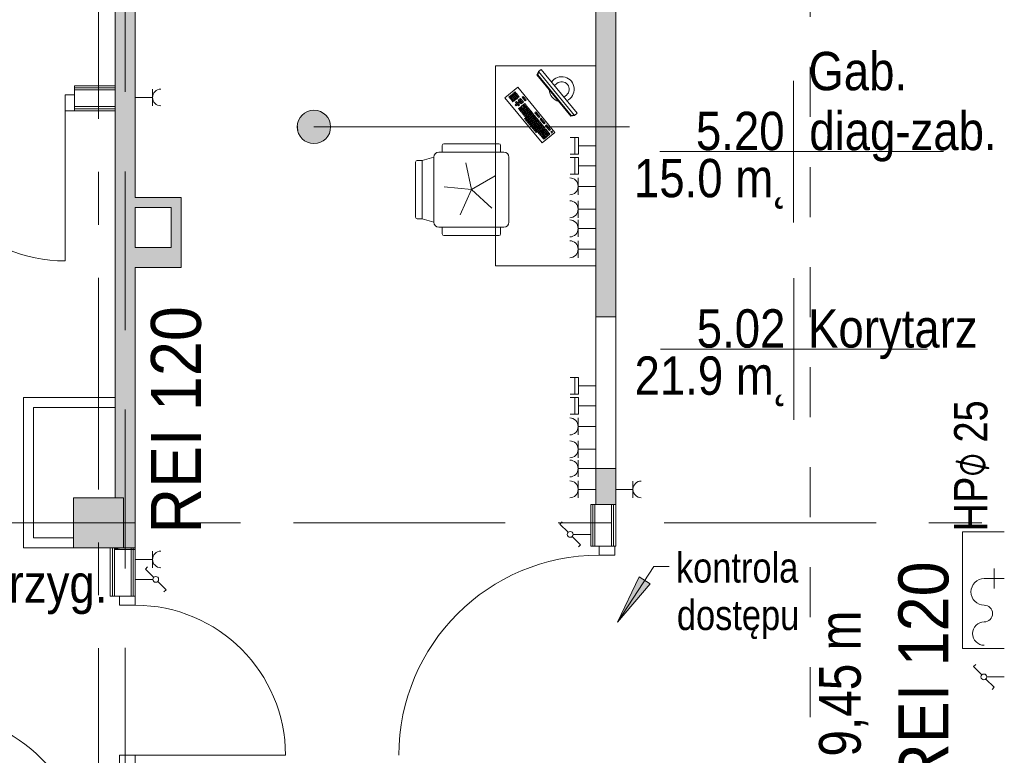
# Model space of a CAD drawing. Header units: centimetres. Extents: x -2424 to 2260, y -130 to 3012.
# Tile 71 of 81: x -60 to 530, y 1709 to 2150. Entities that reach past the tile are written whole.
import ezdxf

# ---------------------------------------------------------------- set-up
doc = ezdxf.new("R2010")
doc.units = ezdxf.units.CM
for name, pattern in [('Dash', [60, 30, -30]), ('Długa kreska', [142.875, 95.25, -47.625]), ('Oś', [222.25, 127, -31.75, 31.75, -31.75])]:
    doc.linetypes.add(name, pattern=pattern)
for name, color, linetype, lineweight in [('A-AREA-IDEN', 2, 'Continuous', 13), ('A-DETL', 90, 'Continuous', 9), ('A-DETL-GENF', 92, 'Continuous', 13), ('A-DETL-MEDM', 33, 'Continuous', 13), ('A-DOOR', 31, 'Continuous', 13), ('A-WALL', 113, 'Continuous', 13), ('A-WALL-FNSH', 113, 'Continuous', 13), ('E-ELEC-EQPM', 71, 'Continuous', 9), ('G-ANNO-TEXT', 231, 'Continuous', 13), ('I-FURN', 30, 'Continuous', 9), ('P-SANR-FIXT', 6, 'Continuous', 9), ('S-COLS', 52, 'Continuous', 13), ('S-GRID', 1, 'Continuous', 13)]:
    doc.layers.add(name, color=color, linetype=linetype, lineweight=lineweight)
doc.layers.add('A-WALL-PATT', color=111, linetype='Continuous', lineweight=13, plot=False)
doc.styles.add('Arial Narrow_3', font='ARIALN.TTF', dxfattribs={"height": 25})
doc.styles.add('Arial Narrow_4', font='ARIALN.TTF', dxfattribs={"height": 18})
doc.styles.add('Arial_10', font='arial.ttf', dxfattribs={"width": 0.85, "height": 20})
doc.styles.add('Arial_11', font='arial.ttf', dxfattribs={"width": 0.85, "height": 23})
doc.styles.add('Arial_9', font='arial.ttf', dxfattribs={"width": 0.9, "height": 30})
doc.styles.add('MtXpl_Arial', font='txt', dxfattribs={"height": 0.2})
doc.styles.add('MtXpl_Segoe UI Symbol', font='txt', dxfattribs={"height": 0.2})

msp = doc.modelspace()

# ---------------------------------------------------------------- hatches: boundary and pattern name
at = {"layer": 'S-COLS', "lineweight": 9}
msp.add_hatch(color=251, dxfattribs=at).paths.add_polyline_path([(2.38, 1833.33), (2.38, 1863.33), (-27.62, 1863.33), (-27.62, 1833.33)], flags=0)

# ---------------------------------------------------------------- linework, layer by layer
at = {"layer": 'A-AREA-IDEN', "color": 251, "lineweight": 9}
for p, q in [((403.93, 2113.38), (403.93, 2070.88)), ((116.49, 2085.68), (305.64, 2085.68)), ((413.68, 2070.88), (323.93, 2070.88)), ((323.93, 2070.88), (493.93, 2070.88)), ((403.93, 2070.88), (403.93, 2028.38)), ((404.28, 1994.93), (404.28, 1952.43)), ((414.04, 1952.43), (324.28, 1952.43)), ((324.28, 1952.43), (484.28, 1952.43)), ((404.28, 1952.43), (404.28, 1909.93))]:
    msp.add_line(p, q, dxfattribs=at)
msp.add_circle((116.49, 2085.68), 10, dxfattribs=at)
at = {"layer": 'A-AREA-IDEN', "color": 251, "linetype": 'Continuous', "lineweight": 9, "extrusion": (0, 0, -1)}
for points in [[(-114.54, 2095.49), (-116.49, 2075.68), (-116.49, 2095.68)], [(-116.49, 2095.68), (-116.49, 2075.68), (-118.44, 2075.87)], [(-116.49, 2095.68), (-118.44, 2075.87), (-118.44, 2095.49)], [(-107.25, 2089.51), (-108.18, 2080.12), (-108.18, 2091.24)], [(-108.18, 2091.24), (-109.42, 2078.61), (-109.42, 2092.75)], [(-108.18, 2091.24), (-108.18, 2080.12), (-109.42, 2078.61)], [(-109.42, 2092.75), (-110.94, 2077.37), (-110.94, 2093.99)], [(-109.42, 2092.75), (-109.42, 2078.61), (-110.94, 2077.37)], [(-110.94, 2093.99), (-112.67, 2076.44), (-112.67, 2094.92)], [(-110.94, 2093.99), (-110.94, 2077.37), (-112.67, 2076.44)], [(-112.67, 2094.92), (-114.54, 2075.87), (-114.54, 2095.49)], [(-112.67, 2094.92), (-112.67, 2076.44), (-114.54, 2075.87)], [(-114.54, 2095.49), (-114.54, 2075.87), (-116.49, 2075.68)], [(-118.44, 2095.49), (-118.44, 2075.87), (-120.32, 2076.44)], [(-118.44, 2095.49), (-120.32, 2076.44), (-120.32, 2094.92)], [(-120.32, 2094.92), (-120.32, 2076.44), (-122.05, 2077.37)], [(-120.32, 2094.92), (-122.05, 2077.37), (-122.05, 2093.99)], [(-122.05, 2093.99), (-122.05, 2077.37), (-123.56, 2078.61)], [(-122.05, 2093.99), (-123.56, 2078.61), (-123.56, 2092.75)], [(-123.56, 2092.75), (-123.56, 2078.61), (-124.81, 2080.12)], [(-123.56, 2092.75), (-124.81, 2080.12), (-124.81, 2091.24)], [(-124.81, 2091.24), (-124.81, 2080.12), (-125.73, 2081.85)], [(-124.81, 2091.24), (-125.73, 2081.85), (-125.73, 2089.51)], [(-106.68, 2083.73), (-106.68, 2087.63), (-106.49, 2085.68)], [(-106.68, 2087.63), (-107.25, 2081.85), (-107.25, 2089.51)], [(-106.68, 2087.63), (-106.68, 2083.73), (-107.25, 2081.85)], [(-107.25, 2089.51), (-107.25, 2081.85), (-108.18, 2080.12)], [(-125.73, 2089.51), (-125.73, 2081.85), (-126.3, 2083.73)], [(-125.73, 2089.51), (-126.3, 2083.73), (-126.3, 2087.63)], [(-126.3, 2087.63), (-126.3, 2083.73), (-126.49, 2085.68)]]:
    msp.add_solid(points, dxfattribs=at)
at = {"layer": 'A-DETL', "color": 251, "linetype": 'Długa kreska', "lineweight": 9}
msp.add_line((3.38, 1678), (3.38, 2853.33), dxfattribs=at)
at = {"layer": 'A-DETL', "color": 251, "linetype": 'Dash', "lineweight": 9}
msp.add_open_spline([(413.88, 1671.63), (413.88, 2096.66), (413.88, 2119.33), (413.88, 2190.85), (413.88, 2616.83)], degree=3, knots=[0, 0, 0, 0, 5.678351, 11.366988, 11.366988, 11.366988, 11.366988], dxfattribs=at)
at = {"layer": 'A-DETL-GENF', "color": 251, "lineweight": 9}
for p, q in [((-32.62, 2104.83), (-27.12, 2104.83)), ((-32.62, 2095.33), (-32.62, 2104.83)), ((-27.12, 2104.83), (-27.12, 2095.33)), ((-27.12, 2095.33), (-32.62, 2095.33)), ((287.38, 1828.83), (287.38, 1834.33)), ((287.38, 1834.33), (296.88, 1834.33)), ((296.88, 1834.33), (296.88, 1828.83)), ((296.88, 1828.83), (287.38, 1828.83)), ((9.38, 1804.33), (-0.12, 1804.33)), ((-0.12, 1804.33), (-0.12, 1798.83)), ((9.38, 1798.83), (9.38, 1804.33)), ((-0.12, 1798.83), (9.38, 1798.83)), ((9.38, 1708.83), (-0.12, 1708.83)), ((-0.12, 1708.83), (-0.12, 1703.33)), ((9.38, 1703.33), (9.38, 1708.83))]:
    msp.add_line(p, q, dxfattribs=at)
at = {"layer": 'A-DETL-MEDM', "color": 251, "lineweight": 9}
for p, q in [((-32.62, 2104.83), (-32.62, 2095.33)), ((-27.12, 2104.83), (-32.62, 2104.83)), ((-27.12, 2095.33), (-27.12, 2104.83)), ((-32.62, 2095.33), (-27.12, 2095.33)), ((287.38, 1828.83), (287.38, 1834.33)), ((287.38, 1834.33), (296.88, 1834.33)), ((296.88, 1834.33), (296.88, 1828.83)), ((296.88, 1828.83), (287.38, 1828.83)), ((9.38, 1804.33), (-0.12, 1804.33)), ((-0.12, 1804.33), (-0.12, 1798.83)), ((9.38, 1798.83), (9.38, 1804.33)), ((-0.12, 1798.83), (9.38, 1798.83)), ((-0.12, 1708.83), (9.38, 1708.83)), ((-0.12, 1703.33), (-0.12, 1708.83)), ((9.38, 1708.83), (9.38, 1703.33))]:
    msp.add_line(p, q, dxfattribs=at)
at = {"layer": 'A-DOOR', "color": 251, "lineweight": 9}
for p, q in [((-32.62, 2095.33), (-32.62, 2005.33)), ((9.38, 1708.83), (99.38, 1708.83))]:
    msp.add_line(p, q, dxfattribs=at)
for centre, radius, start, end in [((-32.62, 2095.33), 90, 180, 270), ((287.38, 1708.83), 120, 90, 180), ((9.38, 1708.83), 90, 0, 90), ((-110.62, 1643.33), 90, 0, 90)]:
    msp.add_arc(centre, radius, start, end, dxfattribs=at)
at = {"layer": 'A-WALL', "color": 251, "lineweight": 9}
for p, q in [((297.38, 1971.83), (297.38, 2310.83)), ((-2.62, 2283.33), (-2.62, 1863.33)), ((9.38, 2043.33), (9.38, 2237.33)), ((285.38, 2237.33), (285.38, 1971.83)), ((-2.62, 2109.08), (-27.12, 2109.08)), ((-27.12, 2107.83), (-27.12, 2104.83)), ((-2.62, 2107.83), (-27.12, 2107.83)), ((-2.62, 2097.83), (-2.62, 2107.83)), ((-2.62, 2097.83), (-27.12, 2097.83)), ((-2.62, 2096.58), (-27.12, 2096.58)), ((36.88, 2043.33), (9.38, 2043.33)), ((36.88, 2001.33), (36.88, 2043.33)), ((9.38, 2013.33), (9.38, 2037.33)), ((9.38, 2037.33), (30.88, 2037.33)), ((30.88, 2037.33), (30.88, 2013.33)), ((30.88, 2013.33), (9.38, 2013.33)), ((9.38, 1833.33), (9.38, 2001.33)), ((9.38, 2001.33), (36.88, 2001.33)), ((285.38, 1971.83), (285.38, 1880.83)), ((297.38, 1971.83), (285.38, 1971.83)), ((297.38, 1880.83), (297.38, 1971.83)), ((-57.62, 1923.33), (-57.62, 1833.33)), ((-2.62, 1923.33), (-57.62, 1923.33)), ((-2.62, 1917.33), (-2.62, 1923.33)), ((-51.62, 1839.33), (-51.62, 1917.33)), ((-51.62, 1917.33), (-2.62, 1917.33)), ((285.38, 1880.83), (297.38, 1880.83)), ((285.38, 1880.83), (285.38, 1859.33)), ((297.38, 1859.33), (297.38, 1880.83)), ((283.63, 1859.33), (283.63, 1834.33)), ((294.88, 1859.33), (284.88, 1859.33)), ((284.88, 1859.33), (284.88, 1834.33)), ((294.88, 1859.33), (294.88, 1834.33)), ((294.88, 1859.33), (297.38, 1859.33)), ((296.13, 1859.33), (296.13, 1834.33)), ((-27.62, 1839.33), (-51.62, 1839.33)), ((-57.62, 1833.33), (-27.62, 1833.33)), ((-4.37, 1833.33), (-4.37, 1804.33)), ((-3.12, 1833.33), (-3.12, 1804.33)), ((-2.62, 1833.33), (-2.62, 1832.33)), ((-2.62, 1832.33), (9.38, 1832.33)), ((6.88, 1833.33), (2.38, 1833.33)), ((6.88, 1833.33), (6.88, 1804.33)), ((8.13, 1833.33), (8.13, 1804.33)), ((284.88, 1834.33), (287.38, 1834.33)), ((-3.12, 1804.33), (-0.12, 1804.33))]:
    msp.add_line(p, q, dxfattribs=at)
at = {"layer": 'A-WALL-FNSH', "color": 251, "lineweight": 9}
for p, q in [((-2.62, 2110.33), (-27.12, 2110.33)), ((-27.12, 2110.33), (-27.12, 2107.83)), ((-27.12, 2095.33), (-2.62, 2095.33)), ((284.88, 1859.33), (282.38, 1859.33)), ((282.38, 1859.33), (282.38, 1834.33)), ((297.38, 1834.33), (297.38, 1859.33)), ((-5.62, 1833.33), (-5.62, 1804.33)), ((9.38, 1833.33), (6.88, 1833.33)), ((9.38, 1804.33), (9.38, 1833.33)), ((282.38, 1834.33), (284.88, 1834.33)), ((296.88, 1834.33), (297.38, 1834.33)), ((-5.62, 1804.33), (-3.12, 1804.33))]:
    msp.add_line(p, q, dxfattribs=at)
at = {"layer": 'A-WALL-PATT', "color": 251, "linetype": 'Continuous', "lineweight": 9, "extrusion": (0, 0, -1)}
for points in [[(-9.38, 2452.33), (-2.38, 2343.33), (-8.62, 1871.33)], [(-9.38, 2452.33), (-8.62, 1871.33), (-9.38, 1871.33)], [(-2.38, 2313.33), (-8.62, 1871.33), (-2.38, 2343.33)], [(-8.62, 1871.33), (2.62, 2313.33), (2.62, 1871.33)], [(2.62, 2313.33), (-8.62, 1871.33), (-2.38, 2313.33)], [(-297.38, 1971.83), (-285.38, 2310.83), (-285.38, 1971.83)], [(-285.38, 2310.83), (-297.38, 1971.83), (-297.38, 2310.83)], [(-9.38, 2037.33), (-30.88, 2043.33), (-9.38, 2043.33)], [(-30.88, 2043.33), (-9.38, 2037.33), (-30.88, 2037.33)], [(-30.88, 2013.33), (-36.88, 2043.33), (-30.88, 2043.33)], [(-36.88, 2043.33), (-30.88, 2013.33), (-36.88, 2013.33)], [(-9.38, 2001.33), (-36.88, 2013.33), (-9.38, 2013.33)], [(-36.88, 2013.33), (-9.38, 2001.33), (-36.88, 2001.33)], [(-285.38, 1859.33), (-297.38, 1880.83), (-285.38, 1880.83)], [(-297.38, 1880.83), (-285.38, 1859.33), (-297.38, 1859.33)], [(2.62, 1863.33), (-9.38, 1871.33), (2.62, 1871.33)], [(-9.38, 1871.33), (2.62, 1863.33), (-2.38, 1863.33)], [(-2.38, 1863.33), (-9.38, 1832.33), (-9.38, 1871.33)], [(-2.38, 1833.33), (-9.38, 1832.33), (-2.38, 1863.33)], [(2.62, 1832.33), (-2.38, 1833.33), (2.62, 1833.33)], [(-2.38, 1833.33), (2.62, 1832.33), (-9.38, 1832.33)]]:
    msp.add_solid(points, dxfattribs=at)
at = {"layer": 'E-ELEC-EQPM', "color": 251, "lineweight": 9}
for p, q in [((19.71, 2098.33), (19.71, 2108.33)), ((19.71, 2103.33), (9.38, 2103.33)), ((275.04, 2079.33), (270, 2079.33)), ((272.85, 2069.33), (272.85, 2079.33)), ((275.04, 2069.33), (275.04, 2079.33)), ((275.04, 2074.33), (285.38, 2074.33)), ((275.04, 2067.33), (270, 2067.33)), ((270.16, 2069.33), (275.04, 2069.33)), ((272.85, 2057.33), (272.85, 2067.33)), ((275.04, 2057.33), (275.04, 2067.33)), ((275.04, 2062.33), (285.38, 2062.33)), ((270.16, 2057.33), (275.04, 2057.33)), ((274.88, 2055.12), (274.88, 2044.96)), ((274.88, 2050.04), (285.38, 2050.04)), ((274.88, 2041.41), (274.88, 2031.25)), ((274.88, 2036.33), (285.38, 2036.33)), ((274.88, 2029.91), (274.88, 2019.75)), ((274.88, 2024.83), (285.38, 2024.83)), ((274.88, 2017.41), (274.88, 2007.25)), ((274.88, 2012.33), (285.38, 2012.33)), ((275.04, 1935.33), (270, 1935.33)), ((272.85, 1925.33), (272.85, 1935.33)), ((275.04, 1925.33), (275.04, 1935.33)), ((270.16, 1925.33), (275.04, 1925.33)), ((275.04, 1930.33), (285.38, 1930.33)), ((275.04, 1923.33), (270, 1923.33)), ((272.85, 1913.33), (272.85, 1923.33)), ((275.04, 1913.33), (275.04, 1923.33)), ((270.16, 1913.33), (275.04, 1913.33)), ((275.04, 1918.33), (285.38, 1918.33)), ((274.88, 1911.12), (274.88, 1900.96)), ((274.88, 1906.04), (285.38, 1906.04)), ((274.88, 1897.41), (274.88, 1887.25)), ((274.88, 1892.33), (285.38, 1892.33)), ((274.88, 1885.91), (274.88, 1875.75)), ((274.88, 1880.83), (285.38, 1880.83)), ((274.88, 1873.41), (274.88, 1863.25)), ((307.71, 1863.33), (307.71, 1873.33)), ((274.88, 1868.33), (285.38, 1868.33)), ((307.71, 1868.33), (297.38, 1868.33)), ((263.95, 1847.51), (265.26, 1848.82)), ((268.89, 1842.56), (263.95, 1847.51)), ((271.36, 1840.09), (276.31, 1835.15)), ((271.88, 1841.33), (282.38, 1841.33)), ((19.71, 1821.33), (19.71, 1831.33)), ((276.31, 1835.15), (275, 1833.83)), ((19.71, 1826.33), (9.38, 1826.33)), ((15.44, 1820.51), (16.76, 1821.82)), ((20.39, 1815.56), (15.44, 1820.51)), ((19.88, 1814.33), (9.38, 1814.33)), ((22.86, 1813.09), (27.81, 1808.15)), ((27.81, 1808.15), (26.49, 1806.83)), ((511.95, 1762.01), (513.26, 1763.32)), ((516.89, 1757.06), (511.95, 1762.01)), ((519.36, 1754.59), (524.31, 1749.65)), ((519.88, 1755.83), (530.38, 1755.83)), ((524.31, 1749.65), (523, 1748.33))]:
    msp.add_line(p, q, dxfattribs=at)
for centre in [(270.13, 1841.33), (21.62, 1814.33), (518.13, 1755.83)]:
    msp.add_circle(centre, 1.75, dxfattribs=at)
for centre, radius, start, end in [((24.71, 2103.33), 5, 90, 270), ((269.8, 2050.04), 5.08, 270, 90), ((269.8, 2036.33), 5.08, 270, 90), ((269.8, 2024.83), 5.08, 270, 90), ((269.8, 2012.33), 5.08, 270, 90), ((269.8, 1906.04), 5.08, 270, 90), ((269.8, 1892.33), 5.08, 270, 90), ((269.8, 1880.83), 5.08, 270, 90), ((269.8, 1868.33), 5.08, 270, 90), ((312.71, 1868.33), 5, 90, 270), ((24.71, 1826.33), 5, 90, 270)]:
    msp.add_arc(centre, radius, start, end, dxfattribs=at)
at = {"layer": 'G-ANNO-TEXT', "color": 251, "lineweight": 9}
for p, q in [((298.47, 1788.64), (320.19, 1822.11)), ((320.19, 1822.11), (329.45, 1822.11)), ((311.49, 1815.95), (298.47, 1788.64)), ((318.11, 1811.65), (311.49, 1815.95)), ((298.47, 1788.64), (318.11, 1811.65))]:
    msp.add_line(p, q, dxfattribs=at)
at = {"layer": 'G-ANNO-TEXT', "color": 251, "linetype": 'Continuous', "lineweight": 9, "extrusion": (0, 0, -1)}
msp.add_solid([(-318.11, 1811.65), (-311.49, 1815.95), (-298.47, 1788.64)], dxfattribs=at)
at = {"layer": 'I-FURN', "color": 251, "lineweight": 9}
for p, q in [((225.38, 2122.33), (285.38, 2122.33)), ((225.38, 2002.33), (225.38, 2122.33)), ((251.12, 2118.88), (252.67, 2120.15)), ((252.67, 2120.15), (274.26, 2093.89)), ((250.2, 2116.85), (251.12, 2118.88)), ((270.55, 2092.1), (250.2, 2116.85)), ((250.66, 2116.92), (251.39, 2118.55)), ((270.7, 2092.55), (250.66, 2116.92)), ((272.72, 2092.62), (251.12, 2118.88)), ((230.99, 2103.07), (238.72, 2109.42)), ((238.72, 2109.42), (260.95, 2082.39)), ((262.15, 2111.76), (260.61, 2110.49)), ((253.22, 2076.04), (230.99, 2103.07)), ((234.01, 2104.13), (233.39, 2103.62)), ((233.39, 2103.62), (233.9, 2103)), ((233.9, 2103), (234.52, 2103.51)), ((234.52, 2103.51), (234.01, 2104.13)), ((234.64, 2103.36), (234.03, 2102.85)), ((234.03, 2102.85), (234.53, 2102.23)), ((234.78, 2104.76), (234.16, 2104.26)), ((234.16, 2104.26), (234.67, 2103.64)), ((234.53, 2102.23), (235.15, 2102.74)), ((235.15, 2102.74), (234.64, 2103.36)), ((235.28, 2102.58), (234.66, 2102.08)), ((234.66, 2102.08), (235.17, 2101.46)), ((234.67, 2103.64), (235.29, 2104.15)), ((235.29, 2104.15), (234.78, 2104.76)), ((235.42, 2103.99), (234.8, 2103.48)), ((234.8, 2103.48), (235.31, 2102.87)), ((235.55, 2105.4), (234.94, 2104.89)), ((234.94, 2104.89), (235.44, 2104.27)), ((235.17, 2101.46), (235.79, 2101.97)), ((235.79, 2101.97), (235.28, 2102.58)), ((235.91, 2101.81), (235.3, 2101.3)), ((235.31, 2102.87), (235.93, 2103.37)), ((235.93, 2103.37), (235.42, 2103.99)), ((236.05, 2103.22), (235.43, 2102.71)), ((235.43, 2102.71), (235.94, 2102.09)), ((235.44, 2104.27), (236.06, 2104.78)), ((236.06, 2104.78), (235.55, 2105.4)), ((236.19, 2104.63), (235.57, 2104.12)), ((235.57, 2104.12), (236.08, 2103.5)), ((236.33, 2106.03), (235.71, 2105.53)), ((235.71, 2105.53), (236.22, 2104.91)), ((236.42, 2101.19), (235.91, 2101.81)), ((235.94, 2102.09), (236.56, 2102.6)), ((236.56, 2102.6), (236.05, 2103.22)), ((236.69, 2102.45), (236.07, 2101.94)), ((236.07, 2101.94), (236.58, 2101.32)), ((236.08, 2103.5), (236.7, 2104.01)), ((236.7, 2104.01), (236.19, 2104.63)), ((236.82, 2103.85), (236.21, 2103.35)), ((236.21, 2103.35), (236.71, 2102.73)), ((236.22, 2104.91), (236.83, 2105.42)), ((236.83, 2105.42), (236.33, 2106.03)), ((236.96, 2105.26), (236.34, 2104.75)), ((236.34, 2104.75), (236.85, 2104.14)), ((237.1, 2106.67), (236.48, 2106.16)), ((236.48, 2106.16), (236.99, 2105.54)), ((236.58, 2101.32), (237.2, 2101.83)), ((237.2, 2101.83), (236.69, 2102.45)), ((236.71, 2102.73), (237.33, 2103.24)), ((237.33, 2103.24), (236.82, 2103.85)), ((237.46, 2103.08), (236.84, 2102.57)), ((236.84, 2102.57), (237.35, 2101.96)), ((236.85, 2104.14), (237.47, 2104.64)), ((237.47, 2104.64), (236.96, 2105.26)), ((237.6, 2104.49), (236.98, 2103.98)), ((236.98, 2103.98), (237.49, 2103.36)), ((236.99, 2105.54), (237.61, 2106.05)), ((237.61, 2106.05), (237.1, 2106.67)), ((237.73, 2105.9), (237.12, 2105.39)), ((237.12, 2105.39), (237.62, 2104.77)), ((237.35, 2101.96), (237.97, 2102.46)), ((237.97, 2102.46), (237.46, 2103.08)), ((237.49, 2103.36), (238.11, 2103.87)), ((238.11, 2103.87), (237.6, 2104.49)), ((238.23, 2103.72), (237.61, 2103.21)), ((237.61, 2103.21), (238.12, 2102.59)), ((237.62, 2104.77), (238.24, 2105.28)), ((238.24, 2105.28), (237.73, 2105.9)), ((238.37, 2105.12), (237.75, 2104.62)), ((237.75, 2104.62), (238.26, 2104)), ((238.12, 2102.59), (238.74, 2103.1)), ((238.74, 2103.1), (238.23, 2103.72)), ((238.26, 2104), (238.88, 2104.51)), ((238.88, 2104.51), (238.37, 2105.12)), ((239, 2104.35), (238.39, 2103.84)), ((238.39, 2103.84), (238.89, 2103.23)), ((239.5, 2102.17), (238.88, 2101.66)), ((238.88, 2101.66), (239.39, 2101.05)), ((238.89, 2103.23), (239.51, 2103.73)), ((239.51, 2103.73), (239, 2104.35)), ((240.01, 2101.55), (239.5, 2102.17)), ((240.27, 2102.81), (239.66, 2102.3)), ((239.66, 2102.3), (240.17, 2101.68)), ((240.17, 2101.68), (240.78, 2102.19)), ((240.78, 2102.19), (240.27, 2102.81)), ((240.91, 2102.03), (240.29, 2101.53)), ((241.42, 2101.42), (240.91, 2102.03)), ((241.88, 2104), (241.27, 2103.49)), ((241.27, 2103.49), (241.77, 2102.87)), ((241.77, 2102.87), (242.39, 2103.38)), ((242.39, 2103.38), (241.88, 2104)), ((242.52, 2103.23), (241.9, 2102.72)), ((241.9, 2102.72), (242.41, 2102.1)), ((242.41, 2102.1), (243.03, 2102.61)), ((243.03, 2102.61), (242.52, 2103.23)), ((243.15, 2102.46), (242.54, 2101.95)), ((242.54, 2101.95), (243.04, 2101.33)), ((243.04, 2101.33), (243.66, 2101.84)), ((243.66, 2101.84), (243.15, 2102.46)), ((267.87, 2104.81), (266.32, 2103.54)), ((235.3, 2101.3), (235.81, 2100.69)), ((235.81, 2100.69), (236.42, 2101.19)), ((237.82, 2099.49), (237.2, 2098.99)), ((237.2, 2098.99), (237.71, 2098.37)), ((237.96, 2100.9), (237.34, 2100.39)), ((237.34, 2100.39), (237.85, 2099.78)), ((237.71, 2098.37), (238.33, 2098.88)), ((238.33, 2098.88), (237.82, 2099.49)), ((237.85, 2099.78), (238.47, 2100.28)), ((238.47, 2100.28), (237.96, 2100.9)), ((238.59, 2100.13), (237.97, 2099.62)), ((237.97, 2099.62), (238.48, 2099)), ((238.48, 2099), (239.1, 2099.51)), ((239.1, 2099.51), (238.59, 2100.13)), ((239.23, 2099.36), (238.61, 2098.85)), ((238.61, 2098.85), (239.12, 2098.23)), ((239.37, 2100.76), (238.75, 2100.26)), ((238.75, 2100.26), (239.26, 2099.64)), ((239.73, 2097.18), (239.11, 2096.67)), ((239.11, 2096.67), (240.25, 2095.28)), ((239.12, 2098.23), (239.74, 2098.74)), ((239.74, 2098.74), (239.23, 2099.36)), ((239.26, 2099.64), (239.87, 2100.15)), ((239.87, 2100.15), (239.37, 2100.76)), ((239.39, 2101.05), (240.01, 2101.55)), ((240.14, 2101.4), (239.52, 2100.89)), ((239.52, 2100.89), (240.03, 2100.27)), ((240.87, 2095.79), (239.73, 2097.18)), ((240.5, 2097.81), (239.88, 2097.3)), ((239.88, 2097.3), (241.02, 2095.91)), ((240.03, 2100.27), (240.65, 2100.78)), ((240.65, 2100.78), (240.14, 2101.4)), ((240.77, 2100.63), (240.15, 2100.12)), ((240.15, 2100.12), (240.66, 2099.5)), ((240.25, 2095.28), (240.87, 2095.79)), ((240.29, 2101.53), (240.8, 2100.91)), ((241.64, 2096.42), (240.5, 2097.81)), ((241.27, 2098.45), (240.65, 2097.94)), ((240.65, 2097.94), (241.8, 2096.55)), ((240.66, 2099.5), (241.28, 2100.01)), ((241.28, 2100.01), (240.77, 2100.63)), ((240.8, 2100.91), (241.42, 2101.42)), ((241.55, 2101.26), (240.93, 2100.75)), ((240.93, 2100.75), (241.44, 2100.14)), ((241.02, 2095.91), (241.64, 2096.42)), ((241.77, 2096.27), (241.15, 2095.76)), ((241.15, 2095.76), (241.66, 2095.14)), ((242.41, 2097.06), (241.27, 2098.45)), ((242.04, 2099.08), (241.43, 2098.57)), ((241.43, 2098.57), (241.93, 2097.96)), ((241.44, 2100.14), (242.05, 2100.64)), ((242.05, 2100.64), (241.55, 2101.26)), ((242.28, 2095.65), (241.77, 2096.27)), ((241.8, 2096.55), (242.41, 2097.06)), ((242.54, 2096.9), (241.92, 2096.39)), ((241.92, 2096.39), (242.43, 2095.78)), ((241.93, 2097.96), (242.55, 2098.46)), ((242.55, 2098.46), (242.04, 2099.08)), ((242.68, 2098.31), (242.06, 2097.8)), ((242.06, 2097.8), (242.57, 2097.18)), ((242.82, 2099.72), (242.2, 2099.21)), ((242.2, 2099.21), (242.71, 2098.59)), ((242.43, 2095.78), (243.05, 2096.28)), ((243.05, 2096.28), (242.54, 2096.9)), ((243.18, 2096.13), (242.56, 2095.62)), ((242.57, 2097.18), (243.19, 2097.69)), ((243.19, 2097.69), (242.68, 2098.31)), ((243.31, 2097.54), (242.7, 2097.03)), ((242.7, 2097.03), (243.2, 2096.41)), ((242.71, 2098.59), (243.32, 2099.1)), ((243.32, 2099.1), (242.82, 2099.72)), ((243.45, 2098.95), (242.83, 2098.44)), ((242.83, 2098.44), (243.34, 2097.82)), ((243.68, 2095.51), (243.18, 2096.13)), ((243.2, 2096.41), (243.82, 2096.92)), ((243.82, 2096.92), (243.31, 2097.54)), ((243.95, 2096.77), (243.33, 2096.26)), ((243.33, 2096.26), (243.84, 2095.64)), ((243.34, 2097.82), (243.96, 2098.33)), ((243.96, 2098.33), (243.45, 2098.95)), ((244.09, 2098.17), (243.47, 2097.66)), ((243.47, 2097.66), (243.98, 2097.05)), ((243.84, 2095.64), (244.46, 2096.15)), ((244.46, 2096.15), (243.95, 2096.77)), ((244.58, 2095.99), (243.97, 2095.48)), ((243.98, 2097.05), (244.59, 2097.56)), ((244.59, 2097.56), (244.09, 2098.17)), ((244.72, 2097.4), (244.1, 2096.89)), ((244.1, 2096.89), (244.61, 2096.27)), ((245.09, 2095.38), (244.58, 2095.99)), ((244.61, 2096.27), (245.23, 2096.78)), ((245.23, 2096.78), (244.72, 2097.4)), ((245.36, 2096.63), (244.74, 2096.12)), ((244.74, 2096.12), (245.25, 2095.5)), ((245.25, 2095.5), (245.86, 2096.01)), ((245.86, 2096.01), (245.36, 2096.63)), ((245.99, 2095.86), (245.37, 2095.35)), ((246.5, 2095.24), (245.99, 2095.86)), ((241, 2095.63), (240.38, 2095.12)), ((240.38, 2095.12), (240.89, 2094.51)), ((240.89, 2094.51), (241.5, 2095.01)), ((241.5, 2095.01), (241, 2095.63)), ((241.63, 2094.86), (241.01, 2094.35)), ((241.01, 2094.35), (241.52, 2093.73)), ((241.52, 2093.73), (242.14, 2094.24)), ((242.14, 2094.24), (241.63, 2094.86)), ((242.27, 2094.09), (241.65, 2093.58)), ((241.65, 2093.58), (242.16, 2092.96)), ((241.66, 2095.14), (242.28, 2095.65)), ((242.4, 2095.5), (241.79, 2094.99)), ((241.79, 2094.99), (242.29, 2094.37)), ((242.16, 2092.96), (242.77, 2093.47)), ((242.77, 2093.47), (242.27, 2094.09)), ((242.9, 2093.32), (242.28, 2092.81)), ((242.28, 2092.81), (242.79, 2092.19)), ((242.29, 2094.37), (242.91, 2094.88)), ((242.91, 2094.88), (242.4, 2095.5)), ((243.04, 2094.72), (242.42, 2094.21)), ((242.42, 2094.21), (242.93, 2093.6)), ((242.56, 2095.62), (243.07, 2095)), ((242.78, 2090.63), (243.4, 2091.14)), ((249.64, 2082.29), (242.78, 2090.63)), ((242.79, 2092.19), (243.41, 2092.7)), ((243.41, 2092.7), (242.9, 2093.32)), ((243.54, 2092.54), (242.92, 2092.03)), ((242.92, 2092.03), (243.43, 2091.42)), ((242.93, 2093.6), (243.55, 2094.1)), ((243.55, 2094.1), (243.04, 2094.72)), ((243.67, 2093.95), (243.06, 2093.44)), ((243.06, 2093.44), (243.56, 2092.82)), ((243.07, 2095), (243.68, 2095.51)), ((243.81, 2095.36), (243.19, 2094.85)), ((243.19, 2094.85), (243.7, 2094.23)), ((243.4, 2091.14), (250.26, 2082.79)), ((243.43, 2091.42), (244.04, 2091.92)), ((244.04, 2091.92), (243.54, 2092.54)), ((244.17, 2091.77), (243.55, 2091.26)), ((243.55, 2091.26), (244.06, 2090.64)), ((243.56, 2092.82), (244.18, 2093.33)), ((244.18, 2093.33), (243.67, 2093.95)), ((244.31, 2093.18), (243.69, 2092.67)), ((243.69, 2092.67), (244.2, 2092.05)), ((243.7, 2094.23), (244.32, 2094.74)), ((244.32, 2094.74), (243.81, 2095.36)), ((244.45, 2094.59), (243.83, 2094.08)), ((243.83, 2094.08), (244.34, 2093.46)), ((243.97, 2095.48), (244.47, 2094.87)), ((244.06, 2090.64), (244.68, 2091.15)), ((244.68, 2091.15), (244.17, 2091.77)), ((244.81, 2091), (244.19, 2090.49)), ((244.19, 2090.49), (244.7, 2089.87)), ((244.2, 2092.05), (244.82, 2092.56)), ((244.82, 2092.56), (244.31, 2093.18)), ((244.94, 2092.41), (244.33, 2091.9)), ((244.33, 2091.9), (244.83, 2091.28)), ((244.34, 2093.46), (244.95, 2093.97)), ((244.95, 2093.97), (244.45, 2094.59)), ((245.08, 2093.81), (244.46, 2093.31)), ((244.46, 2093.31), (244.97, 2092.69)), ((244.47, 2094.87), (245.09, 2095.38)), ((245.22, 2095.22), (244.6, 2094.71)), ((244.6, 2094.71), (245.11, 2094.09)), ((244.7, 2089.87), (245.32, 2090.38)), ((245.32, 2090.38), (244.81, 2091)), ((245.44, 2090.23), (244.82, 2089.72)), ((244.83, 2091.28), (245.45, 2091.79)), ((245.45, 2091.79), (244.94, 2092.41)), ((245.58, 2091.63), (244.96, 2091.13)), ((244.96, 2091.13), (245.47, 2090.51)), ((244.97, 2092.69), (245.59, 2093.2)), ((245.59, 2093.2), (245.08, 2093.81)), ((245.72, 2093.04), (245.1, 2092.53)), ((245.1, 2092.53), (245.61, 2091.91)), ((245.11, 2094.09), (245.73, 2094.6)), ((245.73, 2094.6), (245.22, 2095.22)), ((245.85, 2094.45), (245.24, 2093.94)), ((245.24, 2093.94), (245.74, 2093.32)), ((245.37, 2095.35), (245.88, 2094.73)), ((245.95, 2089.61), (245.44, 2090.23)), ((245.47, 2090.51), (246.09, 2091.02)), ((246.09, 2091.02), (245.58, 2091.63)), ((246.21, 2090.86), (245.6, 2090.35)), ((245.6, 2090.35), (246.1, 2089.73)), ((245.61, 2091.91), (246.22, 2092.42)), ((246.22, 2092.42), (245.72, 2093.04)), ((246.35, 2092.27), (245.73, 2091.76)), ((245.73, 2091.76), (246.24, 2091.14)), ((245.74, 2093.32), (246.36, 2093.83)), ((246.36, 2093.83), (245.85, 2094.45)), ((246.49, 2093.68), (245.87, 2093.17)), ((245.87, 2093.17), (246.38, 2092.55)), ((245.88, 2094.73), (246.5, 2095.24)), ((246.63, 2095.08), (246.01, 2094.58)), ((246.01, 2094.58), (246.52, 2093.96)), ((246.1, 2089.73), (246.72, 2090.24)), ((246.72, 2090.24), (246.21, 2090.86)), ((246.85, 2090.09), (246.23, 2089.58)), ((246.24, 2091.14), (246.86, 2091.65)), ((246.86, 2091.65), (246.35, 2092.27)), ((246.99, 2091.5), (246.37, 2090.99)), ((246.37, 2090.99), (246.88, 2090.37)), ((246.38, 2092.55), (247, 2093.06)), ((247, 2093.06), (246.49, 2093.68)), ((247.12, 2092.9), (246.51, 2092.4)), ((246.51, 2092.4), (247.01, 2091.78)), ((246.52, 2093.96), (247.13, 2094.47)), ((247.13, 2094.47), (246.63, 2095.08)), ((247.26, 2094.31), (246.64, 2093.8)), ((246.64, 2093.8), (247.15, 2093.18)), ((247.36, 2089.47), (246.85, 2090.09)), ((246.88, 2090.37), (247.5, 2090.88)), ((247.5, 2090.88), (246.99, 2091.5)), ((247.62, 2090.72), (247, 2090.22)), ((247, 2090.22), (247.51, 2089.6)), ((247.01, 2091.78), (247.63, 2092.29)), ((247.63, 2092.29), (247.12, 2092.9)), ((247.76, 2092.13), (247.14, 2091.62)), ((247.14, 2091.62), (247.65, 2091.01)), ((247.15, 2093.18), (247.77, 2093.69)), ((247.77, 2093.69), (247.26, 2094.31)), ((247.9, 2093.54), (247.28, 2093.03)), ((247.28, 2093.03), (247.79, 2092.41)), ((247.51, 2089.6), (248.13, 2090.11)), ((248.13, 2090.11), (247.62, 2090.72)), ((248.26, 2089.95), (247.64, 2089.44)), ((247.65, 2091.01), (248.27, 2091.51)), ((248.27, 2091.51), (247.76, 2092.13)), ((248.39, 2091.36), (247.78, 2090.85)), ((247.78, 2090.85), (248.28, 2090.23)), ((247.79, 2092.41), (248.4, 2092.92)), ((248.4, 2092.92), (247.9, 2093.54)), ((248.53, 2092.77), (247.91, 2092.26)), ((247.91, 2092.26), (248.42, 2091.64)), ((248.77, 2089.33), (248.26, 2089.95)), ((248.28, 2090.23), (248.9, 2090.74)), ((248.9, 2090.74), (248.39, 2091.36)), ((249.03, 2090.59), (248.41, 2090.08)), ((248.41, 2090.08), (248.92, 2089.46)), ((248.42, 2091.64), (249.04, 2092.15)), ((249.04, 2092.15), (248.53, 2092.77)), ((249.17, 2091.99), (248.55, 2091.49)), ((248.55, 2091.49), (249.06, 2090.87)), ((249.5, 2094.73), (248.89, 2094.22)), ((248.89, 2094.22), (249.4, 2093.61)), ((248.92, 2089.46), (249.54, 2089.97)), ((249.54, 2089.97), (249.03, 2090.59)), ((249.66, 2089.81), (249.05, 2089.31)), ((249.06, 2090.87), (249.67, 2091.38)), ((249.67, 2091.38), (249.17, 2091.99)), ((249.8, 2091.22), (249.18, 2090.71)), ((249.18, 2090.71), (249.69, 2090.1)), ((249.4, 2093.61), (250.01, 2094.11)), ((250.01, 2094.11), (249.5, 2094.73)), ((250.14, 2093.96), (249.52, 2093.45)), ((249.52, 2093.45), (250.03, 2092.83)), ((250.17, 2089.2), (249.66, 2089.81)), ((249.69, 2090.1), (250.31, 2090.6)), ((250.31, 2090.6), (249.8, 2091.22)), ((250.44, 2090.45), (249.82, 2089.94)), ((249.82, 2089.94), (250.33, 2089.32)), ((250.03, 2092.83), (250.65, 2093.34)), ((250.65, 2093.34), (250.14, 2093.96)), ((250.78, 2093.19), (250.16, 2092.68)), ((250.16, 2092.68), (250.67, 2092.06)), ((250.33, 2089.32), (250.95, 2089.83)), ((250.95, 2089.83), (250.44, 2090.45)), ((250.67, 2092.06), (251.28, 2092.57)), ((251.28, 2092.57), (250.78, 2093.19)), ((251.41, 2092.41), (250.79, 2091.91)), ((250.79, 2091.91), (251.3, 2091.29)), ((251.3, 2091.29), (251.92, 2091.8)), ((251.92, 2091.8), (251.41, 2092.41)), ((252.68, 2090.87), (252.06, 2090.36)), ((252.06, 2090.36), (252.57, 2089.74)), ((252.57, 2089.74), (253.19, 2090.25)), ((253.19, 2090.25), (252.68, 2090.87)), ((253.32, 2090.1), (252.7, 2089.59)), ((253.82, 2089.48), (253.32, 2090.1)), ((272.72, 2092.62), (270.55, 2092.1)), ((272.45, 2092.94), (270.7, 2092.55)), ((274.26, 2093.89), (272.72, 2092.62)), ((244.82, 2089.72), (245.33, 2089.1)), ((245.33, 2089.1), (245.95, 2089.61)), ((246.08, 2089.45), (245.46, 2088.95)), ((245.46, 2088.95), (245.97, 2088.33)), ((245.97, 2088.33), (246.59, 2088.84)), ((246.59, 2088.84), (246.08, 2089.45)), ((246.71, 2088.68), (246.09, 2088.17)), ((246.09, 2088.17), (246.6, 2087.55)), ((246.23, 2089.58), (246.74, 2088.96)), ((246.6, 2087.55), (247.22, 2088.06)), ((247.22, 2088.06), (246.71, 2088.68)), ((247.35, 2087.91), (246.73, 2087.4)), ((246.73, 2087.4), (247.24, 2086.78)), ((246.74, 2088.96), (247.36, 2089.47)), ((247.48, 2089.32), (246.87, 2088.81)), ((246.87, 2088.81), (247.38, 2088.19)), ((247.24, 2086.78), (247.86, 2087.29)), ((247.86, 2087.29), (247.35, 2087.91)), ((248.76, 2087.77), (247.36, 2086.63)), ((247.36, 2086.63), (247.87, 2086.01)), ((247.38, 2088.19), (247.99, 2088.7)), ((247.99, 2088.7), (247.48, 2089.32)), ((248.12, 2088.54), (247.5, 2088.04)), ((247.5, 2088.04), (248.01, 2087.42)), ((247.64, 2089.44), (248.15, 2088.83)), ((247.87, 2086.01), (248.49, 2086.52)), ((248.49, 2086.52), (247.98, 2087.14)), ((248.62, 2086.36), (248, 2085.86)), ((248, 2085.86), (248.51, 2085.24)), ((248.01, 2087.42), (248.63, 2087.93)), ((248.63, 2087.93), (248.12, 2088.54)), ((248.14, 2087.26), (248.65, 2086.65)), ((248.15, 2088.83), (248.77, 2089.33)), ((248.89, 2089.18), (248.27, 2088.67)), ((248.27, 2088.67), (248.78, 2088.05)), ((248.51, 2085.24), (249.13, 2085.75)), ((249.13, 2085.75), (248.62, 2086.36)), ((248.64, 2085.08), (249.25, 2085.59)), ((249.14, 2084.47), (248.64, 2085.08)), ((248.65, 2086.65), (249.26, 2087.15)), ((249.26, 2087.15), (248.76, 2087.77)), ((249.39, 2087), (248.77, 2086.49)), ((248.77, 2086.49), (249.28, 2085.87)), ((248.78, 2088.05), (249.4, 2088.56)), ((249.4, 2088.56), (248.89, 2089.18)), ((249.53, 2088.41), (248.91, 2087.9)), ((248.91, 2087.9), (249.42, 2087.28)), ((249.05, 2089.31), (249.55, 2088.69)), ((249.76, 2084.97), (249.14, 2084.47)), ((249.25, 2085.59), (249.76, 2084.97)), ((249.89, 2084.82), (249.27, 2084.31)), ((249.27, 2084.31), (249.78, 2083.69)), ((249.28, 2085.87), (249.9, 2086.38)), ((249.9, 2086.38), (249.39, 2087)), ((249.41, 2085.72), (250.03, 2086.23)), ((249.92, 2085.1), (249.41, 2085.72)), ((249.42, 2087.28), (250.04, 2087.79)), ((250.04, 2087.79), (249.53, 2088.41)), ((250.16, 2087.63), (249.54, 2087.13)), ((249.54, 2087.13), (250.05, 2086.51)), ((249.55, 2088.69), (250.17, 2089.2)), ((250.3, 2089.04), (249.68, 2088.53)), ((249.68, 2088.53), (250.19, 2087.92)), ((249.78, 2083.69), (250.4, 2084.2)), ((250.4, 2084.2), (249.89, 2084.82)), ((250.52, 2084.05), (249.91, 2083.54)), ((250.53, 2085.61), (249.92, 2085.1)), ((250.03, 2086.23), (250.53, 2085.61)), ((250.66, 2085.45), (250.04, 2084.95)), ((250.04, 2084.95), (250.55, 2084.33)), ((250.05, 2086.51), (250.67, 2087.02)), ((250.67, 2087.02), (250.16, 2087.63)), ((250.18, 2086.35), (250.8, 2086.86)), ((250.69, 2085.74), (250.18, 2086.35)), ((250.19, 2087.92), (250.81, 2088.42)), ((250.81, 2088.42), (250.3, 2089.04)), ((250.94, 2088.27), (250.32, 2087.76)), ((250.32, 2087.76), (250.83, 2087.14)), ((251.07, 2089.68), (250.45, 2089.17)), ((250.45, 2089.17), (250.96, 2088.55)), ((251.03, 2083.43), (250.52, 2084.05)), ((250.55, 2084.33), (251.17, 2084.84)), ((251.17, 2084.84), (250.66, 2085.45)), ((251.3, 2084.68), (250.68, 2084.17)), ((250.68, 2084.17), (251.19, 2083.56)), ((251.31, 2086.24), (250.69, 2085.74)), ((250.8, 2086.86), (251.31, 2086.24)), ((251.43, 2086.09), (250.81, 2085.58)), ((250.81, 2085.58), (251.32, 2084.96)), ((250.83, 2087.14), (251.44, 2087.65)), ((251.44, 2087.65), (250.94, 2088.27)), ((250.95, 2086.99), (251.57, 2087.5)), ((251.46, 2086.37), (250.95, 2086.99)), ((250.96, 2088.55), (251.58, 2089.06)), ((251.58, 2089.06), (251.07, 2089.68)), ((251.71, 2088.9), (251.09, 2088.4)), ((251.09, 2088.4), (251.6, 2087.78)), ((251.19, 2083.56), (251.8, 2084.06)), ((251.8, 2084.06), (251.3, 2084.68)), ((251.93, 2083.91), (251.31, 2083.4)), ((251.32, 2084.96), (251.94, 2085.47)), ((251.94, 2085.47), (251.43, 2086.09)), ((252.07, 2085.32), (251.45, 2084.81)), ((251.45, 2084.81), (251.96, 2084.19)), ((252.08, 2086.88), (251.46, 2086.37)), ((251.57, 2087.5), (252.08, 2086.88)), ((252.21, 2086.72), (251.59, 2086.22)), ((251.59, 2086.22), (252.1, 2085.6)), ((251.6, 2087.78), (252.22, 2088.29)), ((252.22, 2088.29), (251.71, 2088.9)), ((251.72, 2087.62), (252.34, 2088.13)), ((252.23, 2087.01), (251.72, 2087.62)), ((252.44, 2083.29), (251.93, 2083.91)), ((251.96, 2084.19), (252.58, 2084.7)), ((252.58, 2084.7), (252.07, 2085.32)), ((252.7, 2084.54), (252.09, 2084.04)), ((252.09, 2084.04), (252.59, 2083.42)), ((252.1, 2085.6), (252.71, 2086.11)), ((252.71, 2086.11), (252.21, 2086.72)), ((252.84, 2085.95), (252.22, 2085.44)), ((252.22, 2085.44), (252.73, 2084.83)), ((252.85, 2087.51), (252.23, 2087.01)), ((252.34, 2088.13), (252.85, 2087.51)), ((252.98, 2087.36), (252.36, 2086.85)), ((252.36, 2086.85), (252.87, 2086.23)), ((252.59, 2083.42), (253.21, 2083.93)), ((252.7, 2089.59), (253.21, 2088.97)), ((253.21, 2083.93), (252.7, 2084.54)), ((252.73, 2084.83), (253.35, 2085.33)), ((253.35, 2085.33), (252.84, 2085.95)), ((253.48, 2085.18), (252.86, 2084.67)), ((252.86, 2084.67), (253.37, 2084.05)), ((252.87, 2086.23), (253.49, 2086.74)), ((253.49, 2086.74), (252.98, 2087.36)), ((253.61, 2086.59), (252.99, 2086.08)), ((252.99, 2086.08), (253.5, 2085.46)), ((253.21, 2088.97), (253.82, 2089.48)), ((253.33, 2088.82), (253.95, 2089.32)), ((253.84, 2088.2), (253.33, 2088.82)), ((253.37, 2084.05), (253.98, 2084.56)), ((253.98, 2084.56), (253.48, 2085.18)), ((254.11, 2084.41), (253.49, 2083.9)), ((253.49, 2083.9), (254, 2083.28)), ((253.5, 2085.46), (254.12, 2085.97)), ((254.12, 2085.97), (253.61, 2086.59)), ((254.25, 2085.81), (253.63, 2085.31)), ((253.63, 2085.31), (254.14, 2084.69)), ((254.46, 2088.71), (253.84, 2088.2)), ((253.95, 2089.32), (254.46, 2088.71)), ((254.59, 2088.55), (253.97, 2088.04)), ((253.97, 2088.04), (254.48, 2087.43)), ((254.62, 2083.79), (254.11, 2084.41)), ((254.14, 2084.69), (254.76, 2085.2)), ((254.76, 2085.2), (254.25, 2085.81)), ((254.88, 2085.04), (254.27, 2084.53)), ((254.27, 2084.53), (254.77, 2083.92)), ((254.48, 2087.43), (255.09, 2087.93)), ((255.09, 2087.93), (254.59, 2088.55)), ((254.77, 2083.92), (255.39, 2084.42)), ((255.39, 2084.42), (254.88, 2085.04)), ((255.52, 2084.27), (254.9, 2083.76)), ((255.86, 2087.01), (255.24, 2086.5)), ((255.24, 2086.5), (255.75, 2085.88)), ((256.03, 2083.65), (255.52, 2084.27)), ((255.75, 2085.88), (256.36, 2086.39)), ((256.36, 2086.39), (255.86, 2087.01)), ((256.49, 2086.24), (255.87, 2085.73)), ((255.87, 2085.73), (256.38, 2085.11)), ((256.38, 2085.11), (257, 2085.62)), ((257, 2085.62), (256.49, 2086.24)), ((257.13, 2085.46), (256.51, 2084.95)), ((256.51, 2084.95), (257.02, 2084.34)), ((257.02, 2084.34), (257.63, 2084.85)), ((257.63, 2084.85), (257.13, 2085.46)), ((257.76, 2084.69), (257.14, 2084.18)), ((257.14, 2084.18), (257.65, 2083.56)), ((257.65, 2083.56), (258.27, 2084.07)), ((258.27, 2084.07), (257.76, 2084.69)), ((250.26, 2082.79), (249.64, 2082.29)), ((249.91, 2083.54), (250.41, 2082.92)), ((250.41, 2082.92), (251.03, 2083.43)), ((251.16, 2083.27), (250.54, 2082.77)), ((250.54, 2082.77), (251.05, 2082.15)), ((251.05, 2082.15), (251.67, 2082.66)), ((251.67, 2082.66), (251.16, 2083.27)), ((251.79, 2082.5), (251.18, 2081.99)), ((251.18, 2081.99), (251.68, 2081.38)), ((251.31, 2083.4), (251.82, 2082.78)), ((251.68, 2081.38), (252.3, 2081.88)), ((252.3, 2081.88), (251.79, 2082.5)), ((252.43, 2081.73), (251.81, 2081.22)), ((251.81, 2081.22), (252.32, 2080.6)), ((251.82, 2082.78), (252.44, 2083.29)), ((252.57, 2083.14), (251.95, 2082.63)), ((251.95, 2082.63), (252.46, 2082.01)), ((252.32, 2080.6), (252.94, 2081.11)), ((252.94, 2081.11), (252.43, 2081.73)), ((253.06, 2080.96), (252.45, 2080.45)), ((252.45, 2080.45), (252.95, 2079.83)), ((252.46, 2082.01), (253.07, 2082.52)), ((253.07, 2082.52), (252.57, 2083.14)), ((253.2, 2082.36), (252.58, 2081.86)), ((252.58, 2081.86), (253.09, 2081.24)), ((253.34, 2083.77), (252.72, 2083.26)), ((252.72, 2083.26), (253.23, 2082.65)), ((252.95, 2079.83), (253.57, 2080.34)), ((253.57, 2080.34), (253.06, 2080.96)), ((253.7, 2080.18), (253.08, 2079.68)), ((253.08, 2079.68), (254.22, 2078.29)), ((253.09, 2081.24), (253.71, 2081.75)), ((253.71, 2081.75), (253.2, 2082.36)), ((260.95, 2082.39), (253.22, 2076.04)), ((253.84, 2081.59), (253.22, 2081.08)), ((253.22, 2081.08), (253.73, 2080.47)), ((253.23, 2082.65), (253.85, 2083.15)), ((253.85, 2083.15), (253.34, 2083.77)), ((253.97, 2083), (253.36, 2082.49)), ((253.36, 2082.49), (253.86, 2081.87)), ((254.84, 2078.79), (253.7, 2080.18)), ((253.73, 2080.47), (254.34, 2080.97)), ((254.34, 2080.97), (253.84, 2081.59)), ((254.47, 2080.82), (253.85, 2080.31)), ((253.85, 2080.31), (255, 2078.92)), ((253.86, 2081.87), (254.48, 2082.38)), ((254.48, 2082.38), (253.97, 2083)), ((254.61, 2082.23), (253.99, 2081.72)), ((253.99, 2081.72), (254.5, 2081.1)), ((254, 2083.28), (254.62, 2083.79)), ((254.75, 2083.63), (254.13, 2083.13)), ((254.13, 2083.13), (254.64, 2082.51)), ((254.22, 2078.29), (254.84, 2078.79)), ((255.61, 2079.43), (254.47, 2080.82)), ((254.5, 2081.1), (255.12, 2081.61)), ((255.12, 2081.61), (254.61, 2082.23)), ((255.24, 2081.45), (254.63, 2080.95)), ((254.63, 2080.95), (255.77, 2079.56)), ((254.64, 2082.51), (255.25, 2083.02)), ((255.25, 2083.02), (254.75, 2083.63)), ((255.38, 2082.86), (254.76, 2082.35)), ((254.76, 2082.35), (255.27, 2081.74)), ((254.9, 2083.76), (255.41, 2083.14)), ((255, 2078.92), (255.61, 2079.43)), ((256.39, 2080.06), (255.24, 2081.45)), ((255.27, 2081.74), (255.89, 2082.24)), ((255.89, 2082.24), (255.38, 2082.86)), ((256.02, 2082.09), (255.4, 2081.58)), ((255.4, 2081.58), (255.91, 2080.96)), ((255.41, 2083.14), (256.03, 2083.65)), ((256.15, 2083.5), (255.54, 2082.99)), ((255.54, 2082.99), (256.04, 2082.37)), ((255.77, 2079.56), (256.39, 2080.06)), ((255.91, 2080.96), (256.52, 2081.47)), ((256.52, 2081.47), (256.02, 2082.09)), ((256.65, 2081.32), (256.03, 2080.81)), ((256.03, 2080.81), (256.54, 2080.19)), ((256.04, 2082.37), (256.66, 2082.88)), ((256.66, 2082.88), (256.15, 2083.5)), ((256.79, 2082.73), (256.17, 2082.22)), ((256.17, 2082.22), (256.68, 2081.6)), ((256.54, 2080.19), (257.16, 2080.7)), ((257.16, 2080.7), (256.65, 2081.32)), ((256.68, 2081.6), (257.3, 2082.11)), ((257.3, 2082.11), (256.79, 2082.73)), ((257.42, 2081.95), (256.81, 2081.44)), ((256.81, 2081.44), (257.31, 2080.83)), ((257.31, 2080.83), (257.93, 2081.33)), ((257.93, 2081.33), (257.42, 2081.95)), ((259.03, 2083.15), (258.41, 2082.64)), ((258.41, 2082.64), (258.92, 2082.02)), ((258.92, 2082.02), (259.54, 2082.53)), ((259.54, 2082.53), (259.03, 2083.15)), ((193.38, 2070.56), (193.38, 2074.56)), ((194.38, 2075.56), (227.38, 2075.56)), ((228.38, 2070.56), (228.38, 2074.56)), ((188.38, 2067.56), (181.38, 2065.56)), ((188.38, 2028.56), (188.38, 2067.56)), ((191.38, 2070.56), (230.38, 2070.56)), ((233.38, 2067.56), (233.38, 2028.56)), ((177.38, 2031.56), (177.38, 2064.56)), ((181.38, 2065.56), (178.38, 2065.56)), ((181.38, 2030.56), (181.38, 2065.56)), ((207.45, 2064.2), (210.88, 2048.06)), ((210.88, 2048.06), (225.17, 2056.31)), ((210.88, 2048.06), (194.47, 2049.78)), ((204.17, 2032.98), (210.88, 2048.06)), ((210.88, 2048.06), (223.14, 2037.02)), ((178.38, 2030.56), (181.38, 2030.56)), ((181.38, 2030.56), (188.38, 2028.56)), ((230.38, 2025.56), (191.38, 2025.56)), ((193.38, 2025.56), (193.38, 2021.56)), ((228.38, 2025.56), (228.38, 2021.56)), ((227.38, 2020.56), (194.38, 2020.56)), ((285.38, 2002.33), (225.38, 2002.33))]:
    msp.add_line(p, q, dxfattribs=at)
for centre, radius, start, end in [((265.01, 2108.29), 7.5, 293.96458, 144.8966), ((265.01, 2108.29), 7.5, 182.56069, 256.30049), ((265.01, 2108.29), 4.5, 309.43059, 129.43059), ((194.38, 2074.56), 1, 90, 180), ((227.38, 2074.56), 1, 0, 90), ((191.38, 2067.56), 3, 90, 180), ((230.38, 2067.56), 3, 0, 90), ((178.38, 2064.56), 1, 90, 180), ((178.38, 2031.56), 1, 180, 270), ((191.38, 2028.56), 3, 180, 270), ((230.38, 2028.56), 3, 270, 0), ((194.38, 2021.56), 1, 180, 270), ((227.38, 2021.56), 1, 270, 0)]:
    msp.add_arc(centre, radius, start, end, dxfattribs=at)
at = {"layer": 'P-SANR-FIXT', "color": 251, "lineweight": 9}
for p, q in [((505.38, 1842.83), (505.38, 1772.83)), ((530.38, 1842.83), (505.38, 1842.83)), ((505.38, 1842.83), (530.38, 1842.83)), ((505.38, 1772.83), (505.38, 1842.83)), ((524.38, 1814.83), (524.38, 1820.83)), ((530.38, 1814.83), (518.38, 1814.83)), ((524.38, 1814.83), (524.38, 1808.83)), ((505.38, 1772.83), (530.38, 1772.83)), ((530.38, 1772.83), (505.38, 1772.83))]:
    msp.add_line(p, q, dxfattribs=at)
for centre, radius, start, end in [((518.38, 1806.83), 8, 90, 270), ((518.38, 1793.83), 5, 270, 90), ((518.38, 1781.83), 7, 90, 270)]:
    msp.add_arc(centre, radius, start, end, dxfattribs=at)
at = {"layer": 'S-COLS', "color": 251, "lineweight": 9}
for p, q in [((2.38, 1863.33), (-27.62, 1863.33)), ((-27.62, 1863.33), (-27.62, 1833.33)), ((2.38, 1833.33), (2.38, 1863.33)), ((-27.62, 1833.33), (2.38, 1833.33))]:
    msp.add_line(p, q, dxfattribs=at)
at = {"layer": 'S-GRID', "color": 251, "linetype": 'Oś', "lineweight": 9}
for p, q in [((-12.62, 2884.27), (-12.62, 27.13)), ((1342.46, 1848.33), (-1368.76, 1848.33))]:
    msp.add_line(p, q, dxfattribs=at)

# ---------------------------------------------------------------- texts
at = {"layer": 'A-AREA-IDEN', "color": 251, "lineweight": 9, "style": 'Arial_11', "width": 0.85}
for s, p in [('Gab.', (412.91, 2107.66)), ('diag-zab.', (413.44, 2071.76)), ('5.20', (345.48, 2071.76)), ('15.0 m˛', (308.34, 2043.49)), ('5.02', (345.97, 1953.32)), ('Korytarz', (412.71, 1953.32)), ('21.9 m˛', (308.69, 1925.04)), ('Pok. przyg.', (-143.96, 1800.27)), ('pielęg.', (-143.65, 1764.37))]:
    msp.add_text(s, height=23, dxfattribs=at).set_placement(p)
at = {"layer": 'G-ANNO-TEXT', "color": 251, "lineweight": 9}
for s, height, style, width, p in [('REI 120', 30, 'Arial_9', 0.9, (48.72, 1841.92)), ('25', 20, 'MtXpl_Arial', 0.85, (520.26, 1896.4)), ('⌀', 20, 'MtXpl_Segoe UI Symbol', 0.85, (520.26, 1875.95)), ('HP', 20, 'Arial_10', 0.85, (520.26, 1842.99)), ('REI 120', 30, 'Arial_9', 0.9, (496.88, 1688.84))]:
    msp.add_text(s, height=height, rotation=90, dxfattribs=dict(at, style=style, width=width)).set_placement(p)
at = {"layer": 'G-ANNO-TEXT', "color": 251, "lineweight": 9, "style": 'Arial Narrow_4'}
for s, p in [('kontrola', (333.51, 1812.42)), ('dostępu', (334.07, 1783.95))]:
    msp.add_text(s, height=18, dxfattribs=at).set_placement(p)
at = {"layer": 'G-ANNO-TEXT', "color": 251, "lineweight": 9, "style": 'Arial Narrow_3'}
msp.add_text('9,45 m', height=25, rotation=90, dxfattribs=at).set_placement((444.29, 1708.04))

doc.saveas('drawing.dxf')
